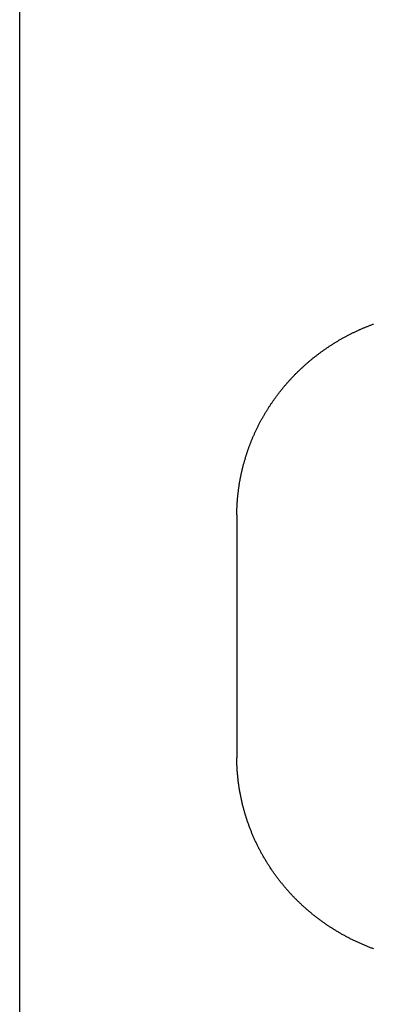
# Model space of a CAD drawing. Extents: x 987 to 2641, y 1244 to 2490.
# Tile 113 of 138: x 2387 to 2396, y 2033 to 2057. Entities that reach past the tile are written whole.
import ezdxf

# ---------------------------------------------------------------- set-up
doc = ezdxf.new("R2010")
doc.units = 0
doc.layers.add('KF_GRAVIS_8_REAR', color=7, linetype='CONTINUOUS')

# ---------------------------------------------------------------- blocks, each defined once
blk = doc.blocks.new('KF_GRAVIS_8_REAR')
at = {"layer": 'KF_GRAVIS_8_REAR'}
for p, q in [((-127.00002, -434), (-127.00002, -9)), ((-127, -218.50181), (-127, -9)), ((-121.71921, -101.10799), (-121.71921, -106.89201))]:
    blk.add_line(p, q, dxfattribs=at)
for points in [[(-121.719, -101.044, 0), (-121.719, -101.027, 0), (-121.719, -101.009, 0), (-121.719, -100.992, 0), (-121.718, -100.975, 0), (-121.718, -100.958, 0), (-121.717, -100.94, 0), (-121.717, -100.923, 0), (-121.716, -100.906, 0), (-121.716, -100.888, 0), (-121.715, -100.871, 0), (-121.714, -100.854, 0), (-121.714, -100.836, 0), (-121.713, -100.819, 0), (-121.712, -100.802, 0), (-121.711, -100.785, 0), (-121.71, -100.767, 0), (-121.709, -100.75, 0), (-121.707, -100.733, 0), (-121.706, -100.715, 0), (-121.705, -100.698, 0), (-121.704, -100.681, 0), (-121.702, -100.664, 0), (-121.701, -100.646, 0), (-121.699, -100.629, 0), (-121.697, -100.612, 0), (-121.696, -100.595, 0), (-121.694, -100.577, 0), (-121.692, -100.56, 0), (-121.69, -100.543, 0), (-121.689, -100.526, 0), (-121.687, -100.509, 0), (-121.685, -100.491, 0), (-121.682, -100.474, 0), (-121.68, -100.457, 0), (-121.678, -100.44, 0), (-121.676, -100.423, 0), (-121.673, -100.405, 0), (-121.671, -100.388, 0), (-121.669, -100.371, 0), (-121.666, -100.354, 0), (-121.663, -100.337, 0), (-121.661, -100.32, 0), (-121.658, -100.303, 0), (-121.655, -100.286, 0), (-121.652, -100.269, 0), (-121.65, -100.251, 0), (-121.647, -100.234, 0), (-121.644, -100.217, 0), (-121.641, -100.2, 0), (-121.637, -100.183, 0), (-121.634, -100.166, 0), (-121.631, -100.149, 0), (-121.628, -100.132, 0), (-121.624, -100.115, 0), (-121.621, -100.098, 0), (-121.617, -100.081, 0), (-121.614, -100.064, 0), (-121.61, -100.047, 0), (-121.606, -100.031, 0), (-121.603, -100.014, 0), (-121.599, -99.9968, 0), (-121.595, -99.9799, 0), (-121.591, -99.963, 0), (-121.587, -99.9462, 0), (-121.583, -99.9293, 0), (-121.579, -99.9125, 0), (-121.575, -99.8957, 0), (-121.571, -99.8789, 0), (-121.566, -99.8621, 0), (-121.562, -99.8454, 0), (-121.558, -99.8287, 0), (-121.553, -99.8119, 0), (-121.549, -99.7952, 0), (-121.544, -99.7785, 0), (-121.54, -99.7618, 0), (-121.535, -99.7452, 0), (-121.53, -99.7285, 0), (-121.525, -99.7119, 0), (-121.52, -99.6953, 0), (-121.515, -99.6787, 0), (-121.51, -99.6622, 0), (-121.505, -99.6456, 0), (-121.5, -99.6291, 0), (-121.495, -99.6126, 0), (-121.49, -99.5961, 0), (-121.485, -99.5796, 0), (-121.479, -99.5631, 0), (-121.474, -99.5467, 0), (-121.468, -99.5303, 0), (-121.463, -99.5139, 0), (-121.457, -99.4975, 0), (-121.452, -99.4812, 0), (-121.446, -99.4648, 0), (-121.44, -99.4485, 0), (-121.434, -99.4322, 0), (-121.429, -99.4159, 0), (-121.423, -99.3997, 0), (-121.417, -99.3835, 0), (-121.411, -99.3673, 0), (-121.405, -99.3511, 0), (-121.398, -99.3349, 0), (-121.392, -99.3188, 0), (-121.386, -99.3027, 0), (-121.38, -99.2866, 0), (-121.373, -99.2705, 0), (-121.367, -99.2544, 0), (-121.36, -99.2384, 0), (-121.354, -99.2224, 0), (-121.347, -99.2064, 0), (-121.34, -99.1905, 0), (-121.334, -99.1746, 0), (-121.327, -99.1587, 0), (-121.32, -99.1428, 0), (-121.313, -99.1269, 0), (-121.306, -99.1111, 0), (-121.299, -99.0953, 0), (-121.292, -99.0795, 0), (-121.285, -99.0637, 0), (-121.278, -99.048, 0), (-121.271, -99.0323, 0), (-121.263, -99.0166, 0), (-121.256, -99.001, 0), (-121.249, -98.9853, 0), (-121.241, -98.9697, 0), (-121.234, -98.9542, 0), (-121.226, -98.9386, 0), (-121.219, -98.9231, 0), (-121.211, -98.9076, 0), (-121.203, -98.8922, 0), (-121.196, -98.8767, 0), (-121.188, -98.8613, 0), (-121.18, -98.8459, 0), (-121.172, -98.8306, 0), (-121.164, -98.8152, 0), (-121.156, -98.7999, 0), (-121.148, -98.7847, 0), (-121.14, -98.7694, 0), (-121.131, -98.7542, 0), (-121.123, -98.739, 0), (-121.115, -98.7239, 0), (-121.107, -98.7088, 0), (-121.098, -98.6937, 0), (-121.09, -98.6786, 0), (-121.081, -98.6636, 0), (-121.073, -98.6486, 0), (-121.064, -98.6336, 0), (-121.055, -98.6187, 0), (-121.047, -98.6037, 0), (-121.038, -98.5889, 0), (-121.029, -98.574, 0), (-121.02, -98.5592, 0), (-121.011, -98.5444, 0), (-121.002, -98.5297, 0), (-120.993, -98.5149, 0), (-120.984, -98.5002, 0), (-120.975, -98.4856, 0), (-120.966, -98.4709, 0), (-120.957, -98.4564, 0), (-120.947, -98.4418, 0), (-120.938, -98.4273, 0), (-120.929, -98.4128, 0), (-120.919, -98.3983, 0), (-120.91, -98.3839, 0), (-120.9, -98.3695, 0), (-120.891, -98.3551, 0), (-120.881, -98.3408, 0), (-120.871, -98.3265, 0), (-120.862, -98.3122, 0), (-120.852, -98.298, 0), (-120.842, -98.2838, 0), (-120.832, -98.2697, 0), (-120.822, -98.2555, 0), (-120.812, -98.2415, 0), (-120.802, -98.2274, 0), (-120.792, -98.2134, 0), (-120.782, -98.1994, 0), (-120.772, -98.1855, 0), (-120.762, -98.1716, 0), (-120.752, -98.1577, 0), (-120.741, -98.1439, 0), (-120.731, -98.1301, 0), (-120.721, -98.1163, 0), (-120.71, -98.1026, 0), (-120.7, -98.0889, 0), (-120.689, -98.0752, 0), (-120.678, -98.0616, 0), (-120.668, -98.0481, 0), (-120.657, -98.0345, 0), (-120.646, -98.021, 0), (-120.636, -98.0076, 0), (-120.625, -97.9941, 0), (-120.614, -97.9807, 0), (-120.603, -97.9674, 0), (-120.592, -97.9541, 0), (-120.581, -97.9408, 0), (-120.57, -97.9276, 0), (-120.559, -97.9144, 0), (-120.548, -97.9012, 0), (-120.537, -97.8881, 0), (-120.525, -97.875, 0), (-120.514, -97.862, 0), (-120.503, -97.849, 0), (-120.491, -97.836, 0), (-120.48, -97.8231, 0), (-120.469, -97.8102, 0), (-120.457, -97.7974, 0), (-120.446, -97.7846, 0), (-120.434, -97.7718, 0), (-120.422, -97.7591, 0), (-120.411, -97.7464, 0), (-120.399, -97.7338, 0), (-120.387, -97.7212, 0), (-120.376, -97.7086, 0), (-120.364, -97.6961, 0), (-120.352, -97.6836, 0), (-120.34, -97.6711, 0), (-120.328, -97.6587, 0), (-120.316, -97.6464, 0), (-120.304, -97.6341, 0), (-120.292, -97.6218, 0), (-120.28, -97.6096, 0), (-120.268, -97.5974, 0), (-120.255, -97.5852, 0), (-120.243, -97.5731, 0), (-120.231, -97.561, 0), (-120.218, -97.549, 0), (-120.206, -97.537, 0), (-120.194, -97.5251, 0), (-120.181, -97.5132, 0), (-120.169, -97.5013, 0), (-120.156, -97.4895, 0), (-120.144, -97.4777, 0), (-120.131, -97.466, 0), (-120.118, -97.4543, 0), (-120.106, -97.4427, 0), (-120.093, -97.4311, 0), (-120.08, -97.4195, 0), (-120.067, -97.408, 0), (-120.055, -97.3965, 0), (-120.042, -97.3851, 0), (-120.029, -97.3737, 0), (-120.016, -97.3624, 0), (-120.003, -97.3511, 0), (-119.99, -97.3399, 0), (-119.977, -97.3286, 0), (-119.964, -97.3175, 0), (-119.951, -97.3064, 0), (-119.937, -97.2953, 0), (-119.924, -97.2843, 0), (-119.911, -97.2733, 0), (-119.898, -97.2624, 0), (-119.884, -97.2515, 0), (-119.871, -97.2406, 0), (-119.858, -97.2298, 0), (-119.844, -97.2191, 0), (-119.831, -97.2083, 0), (-119.817, -97.1977, 0), (-119.804, -97.1871, 0), (-119.79, -97.1765, 0), (-119.776, -97.166, 0), (-119.763, -97.1555, 0), (-119.749, -97.1451, 0), (-119.735, -97.1347, 0), (-119.722, -97.1243, 0), (-119.708, -97.114, 0), (-119.694, -97.1038, 0), (-119.68, -97.0936, 0), (-119.666, -97.0834, 0), (-119.652, -97.0733, 0), (-119.639, -97.0633, 0), (-119.625, -97.0533, 0), (-119.611, -97.0433, 0), (-119.596, -97.0334, 0), (-119.582, -97.0235, 0), (-119.568, -97.0137, 0), (-119.554, -97.0039, 0), (-119.54, -96.9942, 0), (-119.526, -96.9845, 0), (-119.512, -96.9749, 0), (-119.497, -96.9653, 0), (-119.483, -96.9558, 0), (-119.469, -96.9463, 0), (-119.454, -96.9368, 0), (-119.44, -96.9274, 0), (-119.425, -96.9181, 0), (-119.411, -96.9088, 0), (-119.397, -96.8995, 0), (-119.382, -96.8903, 0), (-119.367, -96.8812, 0), (-119.353, -96.8721, 0), (-119.338, -96.863, 0), (-119.324, -96.854, 0), (-119.309, -96.8451, 0), (-119.294, -96.8362, 0), (-119.28, -96.8273, 0), (-119.265, -96.8185, 0), (-119.25, -96.8097, 0), (-119.235, -96.801, 0), (-119.22, -96.7924, 0), (-119.205, -96.7838, 0), (-119.191, -96.7752, 0), (-119.176, -96.7667, 0), (-119.161, -96.7582, 0), (-119.146, -96.7498, 0), (-119.131, -96.7414, 0), (-119.116, -96.7331, 0), (-119.101, -96.7249, 0), (-119.086, -96.7166, 0), (-119.07, -96.7085, 0), (-119.055, -96.7003, 0), (-119.04, -96.6923, 0), (-119.025, -96.6843, 0), (-119.01, -96.6763, 0), (-118.995, -96.6684, 0), (-118.979, -96.6605, 0), (-118.964, -96.6527, 0), (-118.949, -96.6449, 0), (-118.933, -96.6372, 0), (-118.918, -96.6295, 0), (-118.903, -96.6219, 0), (-118.887, -96.6144, 0), (-118.872, -96.6068, 0), (-118.856, -96.5994, 0), (-118.841, -96.592, 0), (-118.825, -96.5846, 0), (-118.81, -96.5773, 0), (-118.794, -96.57, 0), (-118.779, -96.5628, 0), (-118.763, -96.5557, 0), (-118.747, -96.5486, 0), (-118.732, -96.5415, 0), (-118.716, -96.5345, 0), (-118.7, -96.5275, 0), (-118.685, -96.5206, 0), (-118.669, -96.5138, 0), (-118.653, -96.507, 0), (-118.637, -96.5002, 0), (-118.621, -96.4936, 0), (-118.606, -96.4869, 0), (-118.59, -96.4803, 0), (-118.574, -96.4738, 0), (-118.558, -96.4673, 0), (-118.542, -96.4609, 0), (-118.526, -96.4545, 0), (-118.51, -96.4481, 0), (-118.494, -96.4419, 0), (-118.478, -96.4356, 0), (-118.462, -96.4295, 0), (-118.446, -96.4233, 0), (-118.43, -96.4173, 0), (-118.414, -96.4112, 0), (-118.398, -96.4053, 0)], [(-121.719, -101.044, 0), (-121.719, -101.045, 0), (-121.719, -101.045, 0), (-121.719, -101.046, 0), (-121.719, -101.046, 0), (-121.719, -101.047, 0), (-121.719, -101.047, 0), (-121.719, -101.048, 0), (-121.719, -101.048, 0), (-121.719, -101.049, 0), (-121.719, -101.049, 0), (-121.719, -101.05, 0), (-121.719, -101.05, 0), (-121.719, -101.051, 0), (-121.719, -101.051, 0), (-121.719, -101.052, 0), (-121.719, -101.052, 0), (-121.719, -101.053, 0), (-121.719, -101.053, 0), (-121.719, -101.054, 0), (-121.719, -101.054, 0), (-121.719, -101.055, 0), (-121.719, -101.055, 0), (-121.719, -101.056, 0), (-121.719, -101.056, 0), (-121.719, -101.057, 0), (-121.719, -101.057, 0), (-121.719, -101.058, 0), (-121.719, -101.058, 0), (-121.719, -101.059, 0), (-121.719, -101.059, 0), (-121.719, -101.06, 0), (-121.719, -101.06, 0), (-121.719, -101.061, 0), (-121.719, -101.061, 0), (-121.719, -101.062, 0), (-121.719, -101.062, 0), (-121.719, -101.063, 0), (-121.719, -101.063, 0), (-121.719, -101.064, 0), (-121.719, -101.064, 0), (-121.719, -101.065, 0), (-121.719, -101.065, 0), (-121.719, -101.066, 0), (-121.719, -101.066, 0), (-121.719, -101.067, 0), (-121.719, -101.067, 0), (-121.719, -101.068, 0), (-121.719, -101.068, 0), (-121.719, -101.069, 0), (-121.719, -101.069, 0), (-121.719, -101.07, 0), (-121.719, -101.07, 0), (-121.719, -101.071, 0), (-121.719, -101.071, 0), (-121.719, -101.072, 0), (-121.719, -101.072, 0), (-121.719, -101.073, 0), (-121.719, -101.073, 0), (-121.719, -101.074, 0), (-121.719, -101.074, 0), (-121.719, -101.075, 0), (-121.719, -101.075, 0), (-121.719, -101.076, 0), (-121.719, -101.076, 0), (-121.719, -101.077, 0), (-121.719, -101.077, 0), (-121.719, -101.078, 0), (-121.719, -101.078, 0), (-121.719, -101.079, 0), (-121.719, -101.079, 0), (-121.719, -101.08, 0), (-121.719, -101.08, 0), (-121.719, -101.081, 0), (-121.719, -101.081, 0), (-121.719, -101.082, 0), (-121.719, -101.082, 0), (-121.719, -101.083, 0), (-121.719, -101.083, 0), (-121.719, -101.084, 0), (-121.719, -101.084, 0), (-121.719, -101.085, 0), (-121.719, -101.085, 0), (-121.719, -101.086, 0), (-121.719, -101.086, 0), (-121.719, -101.087, 0), (-121.719, -101.087, 0), (-121.719, -101.088, 0), (-121.719, -101.088, 0), (-121.719, -101.089, 0), (-121.719, -101.089, 0), (-121.719, -101.09, 0), (-121.719, -101.09, 0), (-121.719, -101.091, 0), (-121.719, -101.091, 0), (-121.719, -101.092, 0), (-121.719, -101.092, 0), (-121.719, -101.093, 0), (-121.719, -101.093, 0), (-121.719, -101.094, 0), (-121.719, -101.094, 0), (-121.719, -101.095, 0), (-121.719, -101.095, 0), (-121.719, -101.096, 0), (-121.719, -101.096, 0), (-121.719, -101.097, 0), (-121.719, -101.097, 0), (-121.719, -101.098, 0), (-121.719, -101.098, 0), (-121.719, -101.099, 0), (-121.719, -101.099, 0), (-121.719, -101.1, 0), (-121.719, -101.1, 0), (-121.719, -101.101, 0), (-121.719, -101.101, 0), (-121.719, -101.102, 0), (-121.719, -101.102, 0), (-121.719, -101.103, 0), (-121.719, -101.103, 0), (-121.719, -101.104, 0), (-121.719, -101.104, 0), (-121.719, -101.105, 0), (-121.719, -101.105, 0), (-121.719, -101.105, 0), (-121.719, -101.106, 0), (-121.719, -101.106, 0), (-121.719, -101.107, 0), (-121.719, -101.107, 0), (-121.719, -101.108, 0)], [(-121.719, -106.892, 0), (-121.719, -106.893, 0), (-121.719, -106.893, 0), (-121.719, -106.894, 0), (-121.719, -106.894, 0), (-121.719, -106.895, 0), (-121.719, -106.895, 0), (-121.719, -106.895, 0), (-121.719, -106.896, 0), (-121.719, -106.896, 0), (-121.719, -106.897, 0), (-121.719, -106.897, 0), (-121.719, -106.898, 0), (-121.719, -106.898, 0), (-121.719, -106.899, 0), (-121.719, -106.899, 0), (-121.719, -106.9, 0), (-121.719, -106.9, 0), (-121.719, -106.901, 0), (-121.719, -106.901, 0), (-121.719, -106.902, 0), (-121.719, -106.902, 0), (-121.719, -106.903, 0), (-121.719, -106.903, 0), (-121.719, -106.904, 0), (-121.719, -106.904, 0), (-121.719, -106.905, 0), (-121.719, -106.905, 0), (-121.719, -106.906, 0), (-121.719, -106.906, 0), (-121.719, -106.907, 0), (-121.719, -106.907, 0), (-121.719, -106.908, 0), (-121.719, -106.908, 0), (-121.719, -106.909, 0), (-121.719, -106.909, 0), (-121.719, -106.91, 0), (-121.719, -106.91, 0), (-121.719, -106.911, 0), (-121.719, -106.911, 0), (-121.719, -106.912, 0), (-121.719, -106.912, 0), (-121.719, -106.913, 0), (-121.719, -106.913, 0), (-121.719, -106.914, 0), (-121.719, -106.914, 0), (-121.719, -106.915, 0), (-121.719, -106.915, 0), (-121.719, -106.916, 0), (-121.719, -106.916, 0), (-121.719, -106.917, 0), (-121.719, -106.917, 0), (-121.719, -106.918, 0), (-121.719, -106.918, 0), (-121.719, -106.919, 0), (-121.719, -106.919, 0), (-121.719, -106.92, 0), (-121.719, -106.92, 0), (-121.719, -106.921, 0), (-121.719, -106.921, 0), (-121.719, -106.922, 0), (-121.719, -106.922, 0), (-121.719, -106.923, 0), (-121.719, -106.923, 0), (-121.719, -106.924, 0), (-121.719, -106.924, 0), (-121.719, -106.925, 0), (-121.719, -106.925, 0), (-121.719, -106.926, 0), (-121.719, -106.926, 0), (-121.719, -106.927, 0), (-121.719, -106.927, 0), (-121.719, -106.928, 0), (-121.719, -106.928, 0), (-121.719, -106.929, 0), (-121.719, -106.929, 0), (-121.719, -106.93, 0), (-121.719, -106.93, 0), (-121.719, -106.931, 0), (-121.719, -106.931, 0), (-121.719, -106.932, 0), (-121.719, -106.932, 0), (-121.719, -106.933, 0), (-121.719, -106.933, 0), (-121.719, -106.934, 0), (-121.719, -106.934, 0), (-121.719, -106.935, 0), (-121.719, -106.935, 0), (-121.719, -106.936, 0), (-121.719, -106.936, 0), (-121.719, -106.937, 0), (-121.719, -106.937, 0), (-121.719, -106.938, 0), (-121.719, -106.938, 0), (-121.719, -106.939, 0), (-121.719, -106.939, 0), (-121.719, -106.94, 0), (-121.719, -106.94, 0), (-121.719, -106.941, 0), (-121.719, -106.941, 0), (-121.719, -106.942, 0), (-121.719, -106.942, 0), (-121.719, -106.943, 0), (-121.719, -106.943, 0), (-121.719, -106.944, 0), (-121.719, -106.944, 0), (-121.719, -106.945, 0), (-121.719, -106.945, 0), (-121.719, -106.946, 0), (-121.719, -106.946, 0), (-121.719, -106.947, 0), (-121.719, -106.947, 0), (-121.719, -106.948, 0), (-121.719, -106.948, 0), (-121.719, -106.949, 0), (-121.719, -106.949, 0), (-121.719, -106.95, 0), (-121.719, -106.95, 0), (-121.719, -106.951, 0), (-121.719, -106.951, 0), (-121.719, -106.952, 0), (-121.719, -106.952, 0), (-121.719, -106.953, 0), (-121.719, -106.953, 0), (-121.719, -106.954, 0), (-121.719, -106.954, 0), (-121.719, -106.955, 0), (-121.719, -106.955, 0), (-121.719, -106.956, 0)], [(-118.39, -111.597, 0), (-118.409, -111.591, 0), (-118.428, -111.584, 0), (-118.447, -111.576, 0), (-118.465, -111.569, 0), (-118.484, -111.562, 0), (-118.503, -111.555, 0), (-118.521, -111.547, 0), (-118.54, -111.54, 0), (-118.559, -111.532, 0), (-118.577, -111.525, 0), (-118.596, -111.517, 0), (-118.614, -111.51, 0), (-118.633, -111.502, 0), (-118.651, -111.494, 0), (-118.669, -111.486, 0), (-118.688, -111.478, 0), (-118.706, -111.47, 0), (-118.724, -111.462, 0), (-118.743, -111.453, 0), (-118.761, -111.445, 0), (-118.779, -111.437, 0), (-118.797, -111.428, 0), (-118.816, -111.42, 0), (-118.834, -111.411, 0), (-118.852, -111.403, 0), (-118.87, -111.394, 0), (-118.888, -111.385, 0), (-118.906, -111.376, 0), (-118.924, -111.368, 0), (-118.942, -111.359, 0), (-118.96, -111.35, 0), (-118.977, -111.34, 0), (-118.995, -111.331, 0), (-119.013, -111.322, 0), (-119.031, -111.313, 0), (-119.049, -111.303, 0), (-119.066, -111.294, 0), (-119.084, -111.284, 0), (-119.101, -111.275, 0), (-119.119, -111.265, 0), (-119.137, -111.255, 0), (-119.154, -111.246, 0), (-119.172, -111.236, 0), (-119.189, -111.226, 0), (-119.206, -111.216, 0), (-119.224, -111.206, 0), (-119.241, -111.196, 0), (-119.258, -111.185, 0), (-119.275, -111.175, 0), (-119.293, -111.165, 0), (-119.31, -111.154, 0), (-119.327, -111.144, 0), (-119.344, -111.133, 0), (-119.361, -111.123, 0), (-119.378, -111.112, 0), (-119.395, -111.101, 0), (-119.412, -111.091, 0), (-119.429, -111.08, 0), (-119.446, -111.069, 0), (-119.462, -111.058, 0), (-119.479, -111.047, 0), (-119.496, -111.036, 0), (-119.512, -111.025, 0), (-119.529, -111.013, 0), (-119.546, -111.002, 0), (-119.562, -110.991, 0), (-119.579, -110.979, 0), (-119.595, -110.968, 0), (-119.611, -110.956, 0), (-119.628, -110.944, 0), (-119.644, -110.933, 0), (-119.66, -110.921, 0), (-119.677, -110.909, 0), (-119.693, -110.897, 0), (-119.709, -110.885, 0), (-119.725, -110.873, 0), (-119.741, -110.861, 0), (-119.757, -110.849, 0), (-119.773, -110.837, 0), (-119.789, -110.825, 0), (-119.805, -110.812, 0), (-119.82, -110.8, 0), (-119.836, -110.787, 0), (-119.852, -110.775, 0), (-119.867, -110.762, 0), (-119.883, -110.75, 0), (-119.899, -110.737, 0), (-119.914, -110.724, 0), (-119.93, -110.711, 0), (-119.945, -110.698, 0), (-119.96, -110.685, 0), (-119.976, -110.672, 0), (-119.991, -110.659, 0), (-120.006, -110.646, 0), (-120.021, -110.633, 0), (-120.036, -110.62, 0), (-120.051, -110.606, 0), (-120.066, -110.593, 0), (-120.081, -110.58, 0), (-120.096, -110.566, 0), (-120.111, -110.553, 0), (-120.126, -110.539, 0), (-120.14, -110.525, 0), (-120.155, -110.512, 0), (-120.17, -110.498, 0), (-120.184, -110.484, 0), (-120.199, -110.47, 0), (-120.213, -110.456, 0), (-120.228, -110.442, 0), (-120.242, -110.428, 0), (-120.256, -110.414, 0), (-120.271, -110.4, 0), (-120.285, -110.385, 0), (-120.299, -110.371, 0), (-120.313, -110.357, 0), (-120.327, -110.342, 0), (-120.341, -110.328, 0), (-120.355, -110.313, 0), (-120.369, -110.299, 0), (-120.382, -110.284, 0), (-120.396, -110.269, 0), (-120.41, -110.255, 0), (-120.423, -110.24, 0), (-120.437, -110.225, 0), (-120.451, -110.21, 0), (-120.464, -110.195, 0), (-120.477, -110.18, 0), (-120.491, -110.165, 0), (-120.504, -110.15, 0), (-120.517, -110.135, 0), (-120.53, -110.119, 0), (-120.543, -110.104, 0), (-120.556, -110.089, 0), (-120.569, -110.073, 0), (-120.582, -110.058, 0), (-120.595, -110.042, 0), (-120.608, -110.027, 0), (-120.62, -110.011, 0), (-120.633, -109.996, 0), (-120.646, -109.98, 0), (-120.658, -109.964, 0), (-120.671, -109.948, 0), (-120.683, -109.933, 0), (-120.695, -109.917, 0), (-120.708, -109.901, 0), (-120.72, -109.885, 0), (-120.732, -109.869, 0), (-120.744, -109.852, 0), (-120.756, -109.836, 0), (-120.768, -109.82, 0), (-120.78, -109.804, 0), (-120.792, -109.788, 0), (-120.803, -109.771, 0), (-120.815, -109.755, 0), (-120.827, -109.738, 0), (-120.838, -109.722, 0), (-120.85, -109.705, 0), (-120.861, -109.689, 0), (-120.873, -109.672, 0), (-120.884, -109.655, 0), (-120.895, -109.639, 0), (-120.906, -109.622, 0), (-120.917, -109.605, 0), (-120.928, -109.588, 0), (-120.939, -109.571, 0), (-120.95, -109.554, 0), (-120.961, -109.537, 0), (-120.972, -109.52, 0), (-120.982, -109.503, 0), (-120.993, -109.486, 0), (-121.003, -109.469, 0), (-121.014, -109.452, 0), (-121.024, -109.434, 0), (-121.035, -109.417, 0), (-121.045, -109.4, 0), (-121.055, -109.382, 0), (-121.065, -109.365, 0), (-121.075, -109.347, 0), (-121.085, -109.33, 0), (-121.095, -109.312, 0), (-121.105, -109.295, 0), (-121.115, -109.277, 0), (-121.124, -109.259, 0), (-121.134, -109.241, 0), (-121.143, -109.224, 0), (-121.153, -109.206, 0), (-121.162, -109.188, 0), (-121.172, -109.17, 0), (-121.181, -109.152, 0), (-121.19, -109.134, 0), (-121.199, -109.116, 0), (-121.208, -109.098, 0), (-121.217, -109.08, 0), (-121.226, -109.062, 0), (-121.235, -109.044, 0), (-121.243, -109.026, 0), (-121.252, -109.008, 0), (-121.261, -108.989, 0), (-121.269, -108.971, 0), (-121.278, -108.953, 0), (-121.286, -108.934, 0), (-121.294, -108.916, 0), (-121.302, -108.898, 0), (-121.311, -108.879, 0), (-121.319, -108.861, 0), (-121.327, -108.842, 0), (-121.335, -108.823, 0), (-121.342, -108.805, 0), (-121.35, -108.786, 0), (-121.358, -108.768, 0), (-121.365, -108.749, 0), (-121.373, -108.73, 0), (-121.38, -108.711, 0), (-121.388, -108.693, 0), (-121.395, -108.674, 0), (-121.402, -108.655, 0), (-121.409, -108.636, 0), (-121.416, -108.617, 0), (-121.423, -108.598, 0), (-121.43, -108.579, 0), (-121.437, -108.56, 0), (-121.444, -108.541, 0), (-121.451, -108.522, 0), (-121.457, -108.503, 0), (-121.464, -108.484, 0), (-121.47, -108.465, 0), (-121.476, -108.446, 0), (-121.483, -108.426, 0), (-121.489, -108.407, 0), (-121.495, -108.388, 0), (-121.501, -108.369, 0), (-121.507, -108.349, 0), (-121.513, -108.33, 0), (-121.519, -108.311, 0), (-121.524, -108.291, 0), (-121.53, -108.272, 0), (-121.535, -108.253, 0), (-121.541, -108.233, 0), (-121.546, -108.214, 0), (-121.552, -108.194, 0), (-121.557, -108.175, 0), (-121.562, -108.155, 0), (-121.567, -108.135, 0), (-121.572, -108.116, 0), (-121.577, -108.096, 0), (-121.582, -108.077, 0), (-121.586, -108.057, 0), (-121.591, -108.037, 0), (-121.596, -108.018, 0), (-121.6, -107.998, 0), (-121.605, -107.978, 0), (-121.609, -107.959, 0), (-121.613, -107.939, 0), (-121.617, -107.919, 0), (-121.621, -107.899, 0), (-121.625, -107.879, 0), (-121.629, -107.86, 0), (-121.633, -107.84, 0), (-121.637, -107.82, 0), (-121.64, -107.8, 0), (-121.644, -107.78, 0), (-121.648, -107.76, 0), (-121.651, -107.74, 0), (-121.654, -107.72, 0), (-121.658, -107.7, 0), (-121.661, -107.68, 0), (-121.664, -107.661, 0), (-121.667, -107.641, 0), (-121.67, -107.621, 0), (-121.673, -107.601, 0), (-121.675, -107.58, 0), (-121.678, -107.56, 0), (-121.681, -107.54, 0), (-121.683, -107.52, 0), (-121.686, -107.5, 0), (-121.688, -107.48, 0), (-121.69, -107.46, 0), (-121.692, -107.44, 0), (-121.694, -107.42, 0), (-121.696, -107.4, 0), (-121.698, -107.38, 0), (-121.7, -107.36, 0), (-121.702, -107.339, 0), (-121.704, -107.319, 0), (-121.705, -107.299, 0), (-121.707, -107.279, 0), (-121.708, -107.259, 0), (-121.709, -107.239, 0), (-121.711, -107.218, 0), (-121.712, -107.198, 0), (-121.713, -107.178, 0), (-121.714, -107.158, 0), (-121.715, -107.138, 0), (-121.716, -107.118, 0), (-121.716, -107.097, 0), (-121.717, -107.077, 0), (-121.717, -107.057, 0), (-121.718, -107.037, 0), (-121.718, -107.017, 0), (-121.719, -106.996, 0), (-121.719, -106.976, 0), (-121.719, -106.956, 0)]]:
    blk.add_polyline3d(points, dxfattribs=at)

msp = doc.modelspace()

# ---------------------------------------------------------------- block references
at = {"layer": 'KF_GRAVIS_8_REAR'}
msp.add_blockref('KF_GRAVIS_8_REAR', (2514.017, 2145.913), dxfattribs=at)

doc.saveas('drawing.dxf')
